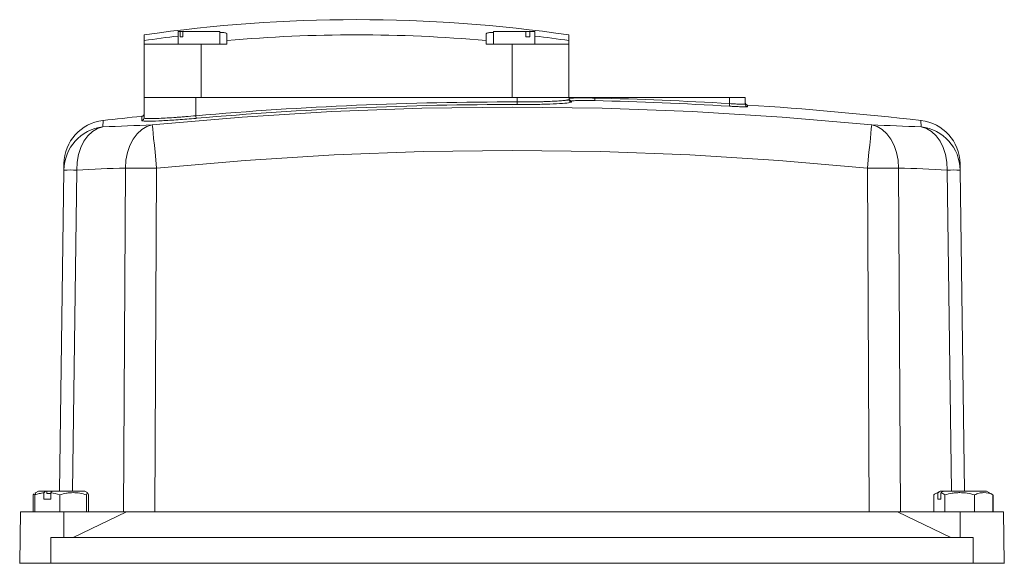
# Model space of a CAD drawing. Header units: millimetres. Extents: x 168 to 893, y 24 to 895.
# Tile 26 of 26: x 701 to 891, y 790 to 895. Entities that reach past the tile are written whole.
import ezdxf

# ---------------------------------------------------------------- set-up
doc = ezdxf.new("R2010")
doc.units = ezdxf.units.MM

msp = doc.modelspace()

# ---------------------------------------------------------------- linework, layer by layer
at = {"color": 7, "linetype": 'Continuous', "lineweight": 15}
for p, q in [((724.61, 891.03), (724.61, 892.13)), ((731.19, 892.77), (731.19, 890.37)), ((731.54, 892.77), (731.19, 892.77)), ((731.54, 891.77), (731.54, 892.77)), ((731.54, 892.77), (732.06, 892.77)), ((732.06, 891.77), (731.54, 891.77)), ((732.06, 892.77), (732.06, 891.77)), ((739.19, 892.77), (732.06, 892.77)), ((739.19, 890.37), (739.19, 892.77)), ((740.6, 892.35), (740.6, 891.03)), ((790.6, 891.03), (790.6, 892.35)), ((792, 892.77), (792, 890.37)), ((798.26, 892.77), (792, 892.77)), ((798.26, 891.77), (798.26, 892.77)), ((798.26, 892.77), (799.01, 892.77)), ((799.01, 891.77), (798.26, 891.77)), ((800, 892.77), (799.01, 892.77)), ((799.01, 892.77), (799.01, 891.77)), ((800, 890.37), (800, 892.77)), ((806.59, 892.13), (806.59, 891.03)), ((724.61, 890.37), (724.61, 891.03)), ((724.61, 890.37), (724.61, 880.07)), ((735.6, 890.37), (724.61, 890.37)), ((735.6, 890.37), (735.6, 880.07)), ((740.6, 890.37), (735.6, 890.37)), ((740.6, 891.03), (740.6, 890.37)), ((790.6, 890.37), (790.6, 891.03)), ((795.6, 890.37), (790.6, 890.37)), ((795.6, 890.37), (795.6, 880.07)), ((806.59, 890.37), (795.6, 890.37)), ((806.59, 891.03), (806.59, 890.37)), ((806.59, 890.37), (806.59, 880.07)), ((724.6, 876.1), (724.6, 880.07)), ((724.6, 880.07), (734.6, 880.07)), ((734.6, 876.52), (734.6, 880.07)), ((734.6, 880.07), (796.6, 880.07)), ((796.6, 879.18), (796.6, 880.07)), ((796.6, 880.07), (806.6, 880.07)), ((806.6, 879.67), (806.6, 880.07)), ((806.6, 880.07), (811.6, 880.07)), ((811.59, 879.44), (811.6, 879.94)), ((811.6, 879.94), (811.6, 880.07)), ((811.6, 880.07), (837.6, 880.07)), ((837.6, 878.86), (837.6, 880.07)), ((837.6, 880.07), (840.6, 880.07)), ((840.6, 878.76), (840.6, 880.07)), ((796.6, 878.68), (796.6, 879.18)), ((807.09, 879.35), (807.09, 879.17)), ((837.6, 878.86), (837.57, 878.36)), ((734.64, 876.02), (734.6, 876.52)), ((709.12, 866.04), (709.13, 867.27)), ((720.64, 800.07), (721.01, 866.42)), ((727.02, 866.42), (726.65, 800.07)), ((864.54, 800.07), (864.17, 866.42)), ((870.18, 866.42), (870.55, 800.07)), ((882.06, 867.27), (882.08, 866.04)), ((708.29, 804.07), (709.12, 866.04)), ((882.08, 866.04), (882.91, 804.07)), ((703.65, 803.74), (703.56, 803.69)), ((704.21, 804.07), (703.65, 803.74)), ((705.59, 804.07), (704.21, 804.07)), ((705.26, 802.47), (705.26, 803.73)), ((705.86, 804.07), (705.59, 804.07)), ((705.86, 804.07), (705.86, 803.57)), ((706.91, 804.07), (705.86, 804.07)), ((706.59, 803.73), (706.59, 802.47)), ((713.16, 804.07), (706.92, 804.07)), ((713.72, 803.74), (713.16, 804.07)), ((878.21, 804.07), (877.27, 803.52)), ((877.75, 802.47), (877.75, 803.73)), ((878.31, 804.07), (878.21, 804.07)), ((878.75, 804.07), (878.31, 804.07)), ((878.35, 803.73), (878.35, 802.47)), ((878.91, 804.07), (878.75, 804.07)), ((887.16, 804.07), (878.91, 804.07)), ((888.09, 803.53), (887.16, 804.07)), ((703.38, 803.5), (703.2, 803.32)), ((703.2, 803.32), (703.2, 800.07)), ((703.52, 803.32), (703.68, 803.69)), ((703.52, 803.32), (703.52, 800.07)), ((706.59, 802.47), (705.26, 802.47)), ((706.59, 803.57), (705.86, 803.57)), ((708.33, 803.32), (708.33, 800.07)), ((713.5, 803.32), (713.5, 800.07)), ((713.85, 803.32), (713.85, 800.07)), ((876.97, 803.32), (876.97, 800.07)), ((878.35, 802.47), (877.75, 802.47)), ((879.14, 803.32), (879.14, 800.07)), ((884.86, 803.32), (884.86, 800.07)), ((888.4, 803.32), (888.4, 800.07)), ((888.42, 803.32), (888.42, 800.07)), ((700.77, 800.07), (700.69, 795.07)), ((709.1, 800.07), (700.77, 800.07)), ((709.1, 800.07), (709.13, 795.07)), ((721.24, 800.07), (709.1, 800.07)), ((710.91, 795.07), (721.24, 800.07)), ((869.96, 800.07), (721.24, 800.07)), ((869.96, 800.07), (880.29, 795.07)), ((882.1, 800.07), (869.96, 800.07)), ((882.1, 800.07), (882.06, 795.07)), ((890.42, 800.07), (882.1, 800.07)), ((890.51, 795.07), (890.42, 800.07)), ((700.69, 795.07), (700.6, 790.17)), ((706.6, 795.07), (706.6, 790.17)), ((884.6, 795.07), (706.6, 795.07)), ((884.6, 795.07), (884.6, 790.17)), ((890.51, 795.07), (890.6, 790.17)), ((700.6, 790.17), (700.6, 790.07)), ((706.6, 790.17), (700.6, 790.17)), ((706.6, 790.17), (706.6, 790.07)), ((884.6, 790.17), (706.6, 790.17)), ((884.6, 790.17), (884.6, 790.07)), ((890.6, 790.17), (884.6, 790.17)), ((890.6, 790.17), (890.6, 790.07))]:
    msp.add_line(p, q, dxfattribs=at)
at = {"color": 8, "linetype": 'Continuous', "lineweight": 15}
for p, q in [((807.09, 879.17), (806.91, 879.12)), ((841.07, 878.59), (841.07, 878.26)), ((724.15, 875.61), (724.15, 876.41)), ((716.68, 875.6), (716.66, 874.36)), ((724.24, 875.57), (724.15, 875.61)), ((874.54, 874.36), (874.52, 875.6)), ((711.61, 866.04), (710.78, 804.07)), ((880.42, 804.07), (879.59, 866.04))]:
    msp.add_line(p, q, dxfattribs=at)
at = {"color": 7, "linetype": 'Continuous', "lineweight": 15, "flags": 128}
for points in [[(726.18, 874.74), (743.5, 876.25), (760.85, 877.34), (778.22, 877.99), (795.6, 878.2), (812.98, 877.99), (830.35, 877.34), (847.7, 876.25), (865.02, 874.74)], [(716.66, 874.36), (715.61, 874.04), (714.64, 873.46), (713.75, 872.64), (712.99, 871.6), (712.38, 870.38), (711.94, 869.02), (711.68, 867.55), (711.61, 866.04)], [(721.01, 866.42), (721.1, 867.93), (721.38, 869.4), (721.85, 870.76), (722.47, 871.98), (723.25, 873.02), (724.14, 873.84), (725.13, 874.42), (726.18, 874.74)], [(726.18, 874.74), (726.21, 874.48), (726.26, 873.94), (726.35, 873.14), (726.45, 872.1), (726.58, 870.87), (726.72, 869.48), (726.87, 867.98), (727.02, 866.42)], [(864.17, 866.42), (864.33, 867.98), (864.48, 869.48), (864.62, 870.87), (864.75, 872.1), (864.85, 873.14), (864.93, 873.94), (864.99, 874.48), (865.02, 874.74)], [(865.02, 874.74), (866.07, 874.42), (867.05, 873.84), (867.95, 873.02), (868.72, 871.98), (869.35, 870.76), (869.81, 869.4), (870.09, 867.93), (870.18, 866.42)], [(879.59, 866.04), (879.52, 867.55), (879.26, 869.02), (878.82, 870.38), (878.2, 871.6), (877.44, 872.64), (876.56, 873.46), (875.58, 874.04), (874.54, 874.36)], [(864.17, 866.42), (847.07, 867.91), (829.93, 868.98), (812.77, 869.63), (795.6, 869.84), (778.43, 869.63), (761.27, 868.98), (744.13, 867.91), (727.02, 866.42)]]:
    msp.add_lwpolyline(points, dxfattribs=at)
at = {"color": 7, "linetype": 'Continuous', "lineweight": 15}
for centre, radius, start, end in [((765.6, 607.2), 287.87, 90.0001, 98.1862), ((765.6, 607.2), 287.87, 81.8138, 90.0001), ((765.6, 607.2), 286.78, 96.8904, 98.2175), ((765.6, 607.2), 284.94, 84.9665, 95.0335), ((765.6, 607.2), 286.78, 81.7825, 83.1096), ((807.1, 879.85), 0.5, 180.0249, 269.0853), ((795.6, 180.07), 700.05, 86.56045, 88.69037), ((795.6, 180.07), 699.12, 89.91805, 95.00559), ((795.6, 180.07), 698.62, 89.91805, 95.00559), ((807.1, 879.67), 0.5, 180.0321, 269.0928), ((795.6, 180.07), 699.55, 86.56045, 88.69037), ((841.1, 879.09), 0.5, 180, 266.2758), ((841.1, 878.76), 0.5, 180.0124, 266.2905), ((795.6, 180.07), 700, 83.5263, 86.27581), ((795.6, 180.07), 700, 95.85838, 96.4737), ((724.1, 876.91), 0.5, 275.8584, 0), ((724.1, 876.1), 0.5, 275.8211, 359.9713), ((717.61, 865.92), 8.49, 96.4145, 179.1881), ((717.63, 867.16), 8.5, 96.4737, 179.231), ((735.36, 527.21), 347.65, 91.5133, 93.0837), ((855.84, 527.21), 347.65, 86.9163, 88.4867), ((873.56, 867.16), 8.5, 0.769, 83.5263), ((873.59, 865.92), 8.49, 0.8119, 83.5855), ((730.08, 523.11), 343.43, 91.5133, 93.0837), ((724.02, 391.91), 474.51, 89.6372, 90.3628), ((867.18, 391.91), 474.51, 89.6372, 90.3628), ((861.11, 523.11), 343.43, 86.9163, 88.4867), ((710.36, 799.97), 66.08, 88.9208, 91.0792), ((880.83, 799.97), 66.08, 88.9208, 91.0792)]:
    msp.add_arc(centre, radius, start, end, dxfattribs=at)
for points, knots in [([(739.19, 892.58), (739.39, 892.58), (740.01, 892.58), (740.49, 892.5), (740.57, 892.39), (740.6, 892.35)], [0, 0, 0, 0, 0.210236, 0.675175, 1, 1, 1, 1]), ([(790.6, 892.35), (790.67, 892.41), (790.8, 892.53), (791.39, 892.6), (791.93, 892.59), (792, 892.59)], [0, 0, 0, 0, 0.464165, 0.928511, 1, 1, 1, 1]), ([(806.6, 879.85), (806.6, 879.86), (806.63, 879.87), (806.76, 879.9), (806.86, 879.91), (807.1, 879.92), (807.26, 879.93), (807.63, 879.95), (807.83, 879.95), (808.29, 879.96), (808.55, 879.96), (809.09, 879.96), (809.38, 879.96), (809.84, 879.96), (809.99, 879.96), (810.31, 879.96), (810.46, 879.96), (810.94, 879.95), (811.27, 879.94), (811.6, 879.94)], [0, 0, 0, 0, 0.125, 0.125, 0.25, 0.25, 0.375, 0.375, 0.5, 0.5, 0.625, 0.625, 0.75, 0.75, 0.8125, 0.8125, 0.875, 0.875, 1, 1, 1, 1]), ([(796.6, 879.18), (797.26, 879.18), (797.91, 879.18), (798.88, 879.19), (799.2, 879.2), (799.83, 879.2), (800.44, 879.21), (801.03, 879.23), (801.61, 879.24), (801.89, 879.25), (802.71, 879.28), (803.21, 879.3), (804.13, 879.34), (804.56, 879.37), (805.28, 879.42), (805.59, 879.45), (805.96, 879.49), (806.07, 879.51), (806.26, 879.54), (806.34, 879.56), (806.53, 879.6), (806.6, 879.64), (806.6, 879.67)], [0, 0, 0, 0, 0.125, 0.125, 0.1875, 0.1875, 0.25, 0.3125, 0.3125, 0.375, 0.375, 0.5, 0.5, 0.625, 0.625, 0.75, 0.75, 0.8125, 0.8125, 0.875, 0.875, 1, 1, 1, 1]), ([(806.91, 879.12), (806.82, 879.08), (806.6, 878.99), (804.92, 878.85), (802.27, 878.74), (799.31, 878.69), (797.37, 878.69), (796.6, 878.68)], [0, 0, 0, 0, 0.159974, 0.390043, 0.619984, 0.849671, 1, 1, 1, 1]), ([(811.59, 879.44), (811.29, 879.44), (811, 879.45), (810.42, 879.46), (810.14, 879.46), (809.59, 879.46), (809.34, 879.46), (808.85, 879.46), (808.61, 879.46), (808.2, 879.45), (808.01, 879.45), (807.69, 879.43), (807.55, 879.42), (807.32, 879.41), (807.23, 879.4), (807.12, 879.38), (807.09, 879.36), (807.09, 879.35)], [0, 0, 0, 0, 0.125, 0.125, 0.25, 0.25, 0.375, 0.375, 0.5, 0.5, 0.625, 0.625, 0.75, 0.75, 0.875, 0.875, 1, 1, 1, 1]), ([(841.07, 878.26), (841.07, 878.25), (841.04, 878.25), (840.95, 878.24), (840.89, 878.23), (840.71, 878.23), (840.6, 878.23), (840.35, 878.24), (840.2, 878.24), (839.88, 878.25), (839.7, 878.25), (839.32, 878.27), (839.12, 878.28), (838.7, 878.3), (838.48, 878.31), (838.03, 878.33), (837.8, 878.35), (837.57, 878.36)], [0, 0, 0, 0, 0.125, 0.125, 0.25, 0.25, 0.375, 0.375, 0.5, 0.5, 0.625, 0.625, 0.75, 0.75, 0.875, 0.875, 1, 1, 1, 1]), ([(837.6, 878.86), (837.8, 878.85), (837.99, 878.83), (838.38, 878.81), (838.57, 878.8), (838.93, 878.78), (839.1, 878.77), (839.43, 878.75), (839.58, 878.75), (839.86, 878.74), (839.98, 878.73), (840.2, 878.73), (840.29, 878.73), (840.44, 878.73), (840.5, 878.74), (840.58, 878.74), (840.6, 878.75), (840.6, 878.76)], [0, 0, 0, 0, 0.125, 0.125, 0.25, 0.25, 0.375, 0.375, 0.5, 0.5, 0.625, 0.625, 0.75, 0.75, 0.875, 0.875, 1, 1, 1, 1]), ([(734.64, 876.02), (733.46, 875.92), (731.11, 875.73), (727.96, 875.54), (725.6, 875.46), (724.41, 875.48), (724.28, 875.55), (724.24, 875.57)], [0, 0, 0, 0, 0.226361, 0.452755, 0.67835, 0.90315, 1, 1, 1, 1]), ([(724.6, 876.1), (724.6, 876.07), (724.66, 876.04), (724.86, 876.01), (724.94, 876), (725.13, 875.99), (725.35, 875.98), (725.63, 875.97), (725.94, 875.97), (726.11, 875.97), (726.66, 875.98), (727.07, 876), (728, 876.03), (728.51, 876.06), (729.6, 876.12), (730.17, 876.16), (731.08, 876.23), (731.39, 876.25), (732.02, 876.3), (732.34, 876.32), (733.29, 876.4), (733.94, 876.46), (734.6, 876.52)], [0, 0, 0, 0, 0.125, 0.125, 0.1875, 0.1875, 0.25, 0.3125, 0.3125, 0.375, 0.375, 0.5, 0.5, 0.625, 0.625, 0.75, 0.75, 0.8125, 0.8125, 0.875, 0.875, 1, 1, 1, 1]), ([(703.52, 803.32), (703.8, 803.42), (704.09, 803.5), (704.67, 803.64), (704.97, 803.69), (705.26, 803.73)], [0, 0, 0, 0, 0.5, 0.5, 1, 1, 1, 1]), ([(713.5, 803.32), (712.66, 803.59), (711.8, 803.76), (710.7, 803.76), (710.48, 803.75), (710.05, 803.71), (709.83, 803.68), (709.18, 803.57), (708.76, 803.45), (708.33, 803.32)], [0, 0, 0, 0, 0.5, 0.5, 0.625, 0.625, 0.75, 0.75, 1, 1, 1, 1]), ([(713.85, 803.32), (713.79, 803.59), (713.74, 803.76), (713.66, 803.76), (713.65, 803.75), (713.62, 803.71), (713.6, 803.68), (713.56, 803.57), (713.53, 803.45), (713.5, 803.32)], [0, 0, 0, 0, 0.5, 0.5, 0.625, 0.625, 0.75, 0.75, 1, 1, 1, 1]), ([(879.14, 803.32), (879.01, 803.42), (878.88, 803.5), (878.62, 803.64), (878.49, 803.69), (878.35, 803.73)], [0, 0, 0, 0, 0.5, 0.5, 1, 1, 1, 1]), ([(884.86, 803.32), (883.93, 803.59), (882.98, 803.76), (881.76, 803.76), (881.52, 803.75), (881.04, 803.71), (880.8, 803.68), (880.08, 803.57), (879.61, 803.45), (879.14, 803.32)], [0, 0, 0, 0, 0.5, 0.5, 0.625, 0.625, 0.75, 0.75, 1, 1, 1, 1]), ([(888.4, 803.32), (887.83, 803.59), (887.24, 803.76), (886.48, 803.76), (886.33, 803.75), (886.03, 803.71), (885.89, 803.68), (885.44, 803.57), (885.15, 803.45), (884.86, 803.32)], [0, 0, 0, 0, 0.5, 0.5, 0.625, 0.625, 0.75, 0.75, 1, 1, 1, 1]), ([(888.08, 803.53), (888.09, 803.52), (888.2, 803.48), (888.31, 803.39), (888.4, 803.32)], [0, 0, 0, 0, 0.104952, 1, 1, 1, 1])]:
    msp.add_open_spline(points, degree=3, knots=knots, dxfattribs=at)
for points in [[(705.59, 804.07), (705.48, 803.95), (705.37, 803.84), (705.26, 803.73)], [(706.59, 803.73), (706.7, 803.84), (706.81, 803.95), (706.92, 804.07)], [(706.59, 803.73), (707.19, 803.66), (707.77, 803.51), (708.33, 803.32)], [(877.75, 803.73), (877.48, 803.66), (877.22, 803.51), (876.97, 803.32)], [(878.31, 804.07), (878.12, 803.95), (877.94, 803.84), (877.75, 803.73)], [(878.35, 803.73), (878.54, 803.84), (878.72, 803.95), (878.91, 804.07)]]:
    msp.add_open_spline(points, degree=3, dxfattribs=at)

doc.saveas('drawing.dxf')
